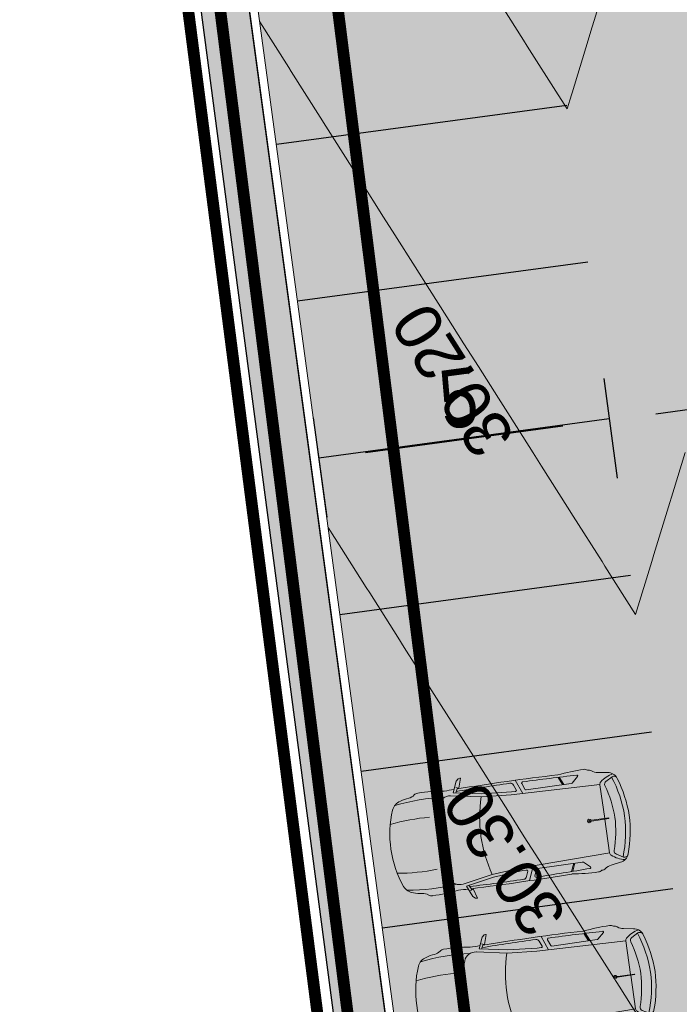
# Model space of a CAD drawing. Header units: metres. Extents: x 737835 to 905050, y 6570742 to 6590316.
# Tile 46 of 256: x 737947 to 737958, y 6590143 to 6590160. Entities that reach past the tile are written whole.
import ezdxf

# ---------------------------------------------------------------- set-up
doc = ezdxf.new("R2010")
doc.units = ezdxf.units.M
doc.header["$LTSCALE"] = 0.5
doc.linetypes.add('CENTER', pattern=[2, 1.25, -0.25, 0.25, -0.25])
doc.linetypes.add('TOOPIIR', pattern=[7, 6, -1])
doc.layers.add('0_PJ_Hoonestusala', color=7, linetype='CENTER')
doc.layers.add('AS_liiv', color=40, linetype='Continuous')
for name, color, linetype, lineweight in [('AS_asfalttee sõiduauto', 9, 'Continuous', 0), ('AS_autod', 7, 'Continuous', 0), ('AS_kattemärgistus', 8, 'Continuous', 9), ('AS_krundipiir', 1, 'Continuous', 30), ('AS_mõõdud', 7, 'Continuous', 0), ('AS_parkimine', 252, 'Continuous', 9), ('AS_töömaapiir RG', 173, 'Continuous', 13), ('AS_äärekivi 10cm', 7, 'Continuous', 13), ('TM-vertikaal', 5, 'Continuous', 35), ('TM-vertikaal-181548', 5, 'Continuous', 35)]:
    doc.layers.add(name, color=color, linetype=linetype, lineweight=lineweight)
doc.styles.add('Style-Arial Narrow', font='ARIALN.TTF')
doc.styles.add('TM_TXT', font='swissl.ttf')
doc.dimstyles.new('ISO-25', dxfattribs={"dimtxt": 2.5, "dimasz": 2.5, "dimexe": 1.25, "dimexo": 0.625, "dimtad": 1, "dimdec": 1, "dimtxsty": 'Standard', "dimcen": 2.5, "dimadec": 0, "dimazin": 0, "dimtfac": 1, "dimtdec": 1, "dimtmove": 0, "dimatfit": 3, "dimfxl": 1, "dimarcsym": 0})

# ---------------------------------------------------------------- blocks, each defined once
blk = doc.blocks.new('VW_1')
at = {"layer": 'AS_autod', "linetype": 'Continuous'}
for p, q in [((1.268, 0.994), (1.309, 1.03)), ((1.346, 1.033), (1.293, 0.869)), ((1.309, 1.03), (1.335, 1.035)), ((1.335, 1.035), (1.346, 1.033)), ((1.189, 0.804), (1.268, 0.994)), ((1.27, 0.877), (1.23, 0.797)), ((1.293, 0.869), (1.243, 0.887)), ((2.267, 0.866), (2.361, 0.624)), ((1.651, 0.668), (1.135, 0.761)), ((1.665, 0.719), (1.189, 0.804)), ((1.665, 0.719), (2.175, 0.679)), ((2.243, 0.678), (2.175, 0.679)), ((2.225, 0.79), (2.26, 0.702)), ((2.369, 0.794), (2.409, 0.69)), ((2.427, 0.678), (3.206, 0.678)), ((2.997, 0.812), (3.056, 0.678)), ((3.017, 0.81), (3.075, 0.678)), ((3.219, 0.683), (3.33, 0.781)), ((3.679, 0.801), (3.846, 0.774)), ((3.796, 0.629), (3.91, 0.693)), ((1.651, 0.668), (2.162, 0.629)), ((3.686, 0.588), (2.162, 0.629)), ((3.686, 0.587), (3.686, 0.005)), ((3.419, 0.007), (3.755, 0.004)), ((3.755, -0.004), (3.755, 0.004)), ((3.419, -0.007), (3.755, -0.004)), ((3.686, -0.587), (3.686, -0.005)), ((1.651, -0.668), (1.135, -0.761)), ((1.651, -0.668), (2.162, -0.629)), ((3.686, -0.588), (2.162, -0.629)), ((2.267, -0.866), (2.361, -0.624)), ((3.796, -0.629), (3.91, -0.693)), ((1.665, -0.719), (1.189, -0.804)), ((1.189, -0.804), (1.268, -0.994)), ((1.27, -0.877), (1.23, -0.797)), ((1.665, -0.719), (2.175, -0.679)), ((2.243, -0.678), (2.175, -0.679)), ((2.225, -0.79), (2.26, -0.702)), ((2.369, -0.794), (2.409, -0.69)), ((2.427, -0.678), (3.206, -0.678)), ((2.997, -0.812), (3.056, -0.678)), ((3.017, -0.81), (3.075, -0.678)), ((3.219, -0.683), (3.33, -0.781)), ((3.679, -0.801), (3.846, -0.774)), ((1.293, -0.869), (1.243, -0.887)), ((1.268, -0.994), (1.309, -1.03)), ((1.346, -1.033), (1.293, -0.869)), ((1.309, -1.03), (1.335, -1.035)), ((1.335, -1.035), (1.346, -1.033))]:
    blk.add_line(p, q, dxfattribs=at)
for centre, radius, start, end in [((0.403, 1.017), 0.197, 275.9895, 308.6871), ((0.585, 0.789), 0.0955, 87.4739, 128.6871), ((0.685, -1.132), 2.018, 79.8258, 92.7114), ((2.019, -39.672), 40.539, 91.1408, 91.3819), ((2.019, -39.672), 40.539, 88.6181, 91.0712), ((3.453, -2.653), 3.537, 90.0603, 97.4025), ((3.453, 0.789), 0.0955, 51.3129, 92.5261), ((3.517, 0.768), 0.0955, 51.3129, 92.5261), ((3.7, 0.996), 0.197, 231.3129, 264.0105), ((0.33, 0.572), 0.225, 104.0371, 157.2006), ((0.67, -2.536), 3.304, 83.8263, 98.7194), ((0.499, 0.098), 0.727, 95.9895, 107.9469), ((1.101, 0.567), 0.197, 79.8299, 158.9468), ((2.019, -39.672), 40.5, 89.7857, 91.1003), ((2.17, 0.769), 0.059, 21.2791, 89.7857), ((2.243, 0.695), 0.0177, 268.4926, 21.2791), ((2.387, 0.801), 0.0197, 89.6118, 201.2791), ((2.105, -40.859), 41.681, 88.3299, 89.6118), ((2.427, 0.697), 0.0197, 201.2791, 270), ((3.206, 0.697), 0.0197, 270, 311.6453), ((3.319, 0.79), 0.0138, 319.5223, 88.2063), ((4.024, 0.266), 0.484, 101.1159, 130.9804), ((3.824, 0.595), 0.18, 18.2803, 83.2196), ((1.86, -0.043), 2.169, 1.135, 19.702), ((3.935, 0.635), 0.0623, 15.1262, 113.3532), ((1.838, 0), 1.838, 158.994, 180), ((2.269, 0.117), 1.449, 158.9468, 184.6441), ((3.873, 0), 2.321, 163.2682, 180), ((3.745, 0.587), 0.059, 130.9804, 180), ((3.825, 0.577), 0.059, 119.294, 197.2942), ((1.822, -0.05), 2.04, 1.3982, 17.3891), ((1.889, -0.047), 2.219, 1.2017, 18.3402), ((0.532, -2.849), 3.304, 86.544, 98.4137), ((1.838, 0), 1.838, 180, 201.006), ((3.873, 0), 2.321, 180, 196.7318), ((3.419, 0), 0.0297, 13.7603, 346.2397), ((3.419, 0), 0.00735, 90, 270), ((1.822, 0.05), 2.04, 342.6109, 358.6018), ((1.86, 0.043), 2.169, 340.298, 358.865), ((1.889, 0.047), 2.219, 341.6598, 358.7983), ((2.269, -0.117), 1.449, 175.3559, 201.0532), ((0.532, 2.849), 3.304, 261.5863, 273.456), ((0.33, -0.572), 0.225, 202.7994, 255.9629), ((1.101, -0.567), 0.197, 201.0532, 280.1701), ((3.745, -0.587), 0.059, 180, 229.0196), ((4.024, -0.266), 0.484, 229.0196, 258.8841), ((3.825, -0.577), 0.059, 162.7058, 240.706), ((3.824, -0.595), 0.18, 276.7804, 341.7197), ((3.935, -0.635), 0.0623, 246.6468, 344.8738), ((0.67, 2.536), 3.304, 261.2806, 276.1737), ((0.499, -0.098), 0.727, 252.0531, 264.0105), ((0.403, -1.017), 0.197, 51.3129, 84.0105), ((2.019, 39.672), 40.5, 268.8997, 270.2143), ((2.17, -0.769), 0.059, 270.2143, 338.7209), ((2.243, -0.695), 0.0177, 338.7209, 91.5074), ((2.387, -0.801), 0.0197, 158.7209, 270.3882), ((2.105, 40.859), 41.681, 270.3882, 271.6701), ((2.427, -0.697), 0.0197, 90, 158.7209), ((3.206, -0.697), 0.0197, 48.3547, 90), ((3.319, -0.79), 0.0138, 271.7937, 40.4777), ((3.7, -0.996), 0.197, 95.9895, 128.6871), ((0.585, -0.789), 0.0955, 231.3129, 272.5261), ((0.685, 1.132), 2.018, 267.2886, 280.1742), ((2.019, 39.672), 40.539, 268.6181, 268.8592), ((2.019, 39.672), 40.539, 268.9288, 271.3819), ((3.453, 2.653), 3.537, 262.5975, 269.9397), ((3.453, -0.789), 0.0955, 267.4739, 308.6871), ((3.517, -0.768), 0.0955, 267.4739, 308.6871)]:
    blk.add_arc(centre, radius, start, end, dxfattribs=at)
blk = doc.blocks.new('*D87')
at = {"layer": 'AS_mõõdud', "color": 0, "lineweight": -2, "transparency": 16777216}
for p, q in [((737956.499, 6590153.55), (737956.729, 6590151.852)), ((737951.544, 6590152.88), (737951.774, 6590151.182)), ((737955.802, 6590152.736), (737952.433, 6590152.28))]:
    blk.add_line(p, q, dxfattribs=at)
at = {"layer": 'AS_mõõdud', "color": 0, "transparency": 16777216}
for points in [[(737955.784, 6590152.868), (737955.82, 6590152.603), (737956.595, 6590152.843)], [(737952.415, 6590152.412), (737952.451, 6590152.148), (737951.64, 6590152.173)]]:
    blk.add_solid(points, dxfattribs=at)
at = {"layer": 'Defpoints', "color": 0, "transparency": 16777216}
for p in [(737956.459, 6590153.848), (737951.504, 6590153.178), (737951.64, 6590152.173)]:
    blk.add_point(p, dxfattribs=at)
at = {"layer": 'AS_mõõdud', "color": 0, "transparency": 16777216, "insert": (737954.023, 6590153.21), "char_height": 1, "attachment_point": 5, "rotation": 7.7015, "style": 'Style-Arial Narrow'}
blk.add_mtext('5', dxfattribs=at)
blk = doc.blocks.new('*D88')
at = {"layer": 'AS_mõõdud', "color": 0, "lineweight": -2, "transparency": 16777216}
for p, q in [((737963.631, 6590153.593), (737963.47, 6590154.781)), ((737956.499, 6590153.55), (737956.729, 6590151.852)), ((737957.388, 6590152.95), (737962.811, 6590153.683))]:
    blk.add_line(p, q, dxfattribs=at)
at = {"layer": 'AS_mõõdud', "color": 0, "transparency": 16777216}
for points in [[(737962.794, 6590153.815), (737962.829, 6590153.551), (737963.604, 6590153.79)], [(737957.37, 6590153.082), (737957.406, 6590152.818), (737956.595, 6590152.843)]]:
    blk.add_solid(points, dxfattribs=at)
at = {"layer": 'Defpoints', "color": 0, "transparency": 16777216}
for p in [(737956.459, 6590153.848), (737963.604, 6590153.79), (737963.671, 6590153.296)]:
    blk.add_point(p, dxfattribs=at)
at = {"layer": 'AS_mõõdud', "color": 0, "transparency": 16777216, "insert": (737959.992, 6590154.11), "char_height": 1, "attachment_point": 5, "rotation": 7.7015, "style": 'Style-Arial Narrow'}
blk.add_mtext('7,1', dxfattribs=at)

msp = doc.modelspace()

# ---------------------------------------------------------------- hatches: boundary and pattern name
at = {"layer": 'AS_asfalttee sõiduauto'}
h = msp.add_hatch(color=256, dxfattribs=at)
h.dxf.hatch_style = 1
edge = h.paths.add_edge_path()
edge.add_line((737976.657, 6590186.647), (737974.206, 6590204.774))
edge.add_line((737974.206, 6590204.774), (737971.042, 6590228.168))
edge.add_arc((737980.952, 6590229.508), 10, 149.5332, 187.7015, ccw=False)
edge.add_line((737972.333, 6590234.578), (737974.994, 6590239.102))
edge.add_line((737974.994, 6590239.102), (737982.251, 6590251.439))
edge.add_line((737982.251, 6590251.439), (737986.154, 6590258.073))
edge.add_line((737986.154, 6590258.073), (737998.829, 6590279.621))
edge.add_line((737998.829, 6590279.621), (738002.005, 6590285.019))
edge.add_line((738002.005, 6590285.019), (738003.21, 6590287.067))
edge.add_arc((737998.9, 6590289.603), 5, 329.5332, 372.6897)
edge.add_line((738003.778, 6590290.701), (738002.542, 6590296.192))
edge.add_arc((738005.956, 6590296.961), 3.5, 125.5782, 192.6897, ccw=False)
edge.add_line((738003.92, 6590299.808), (738000.064, 6590298.515))
edge.add_line((738000.064, 6590298.515), (737994.034, 6590295.997))
edge.add_arc((737994.801, 6590294.15), 2, 12.6917, 112.5408, ccw=False)
edge.add_line((737996.752, 6590294.589), (737997.063, 6590293.209))
edge.add_arc((737988.287, 6590291.231), 8.996, -29.5364, 12.7015, ccw=False)
edge.add_line((737996.114, 6590286.796), (737996.038, 6590286.666))
edge.add_line((737996.038, 6590286.666), (737966.109, 6590235.831))
edge.add_arc((737974.73, 6590230.761), 10.002, 149.5368, 187.698)
edge.add_line((737964.818, 6590229.421), (737971.078, 6590183.13))
edge.add_arc((737970.087, 6590182.996), 1, -82.316, 7.7015, ccw=False)
edge.add_line((737970.221, 6590182.005), (737948.011, 6590179.008))
edge.add_line((737948.011, 6590179.008), (737948.624, 6590174.475))
edge.add_line((737948.624, 6590174.475), (737948.743, 6590173.595))
edge.add_line((737948.743, 6590173.595), (737953.928, 6590135.252))
edge.add_line((737953.928, 6590135.252), (737958.884, 6590135.918))
edge.add_line((737958.884, 6590135.918), (737959.608, 6590130.567))
edge.add_line((737959.608, 6590130.567), (737954.653, 6590129.896))
edge.add_line((737954.653, 6590129.896), (737958.391, 6590102.248))
edge.add_line((737958.391, 6590102.248), (737963.349, 6590102.918))
edge.add_line((737963.349, 6590102.918), (737970.283, 6590103.856))
edge.add_line((737970.283, 6590103.856), (737963.289, 6590154.983))
edge.add_arc((737969.383, 6590155.807), 6.15, 149.5332, 187.7015, ccw=False)
edge.add_line((737964.083, 6590158.925), (737969.398, 6590167.981))
edge.add_line((737969.398, 6590167.981), (737972.464, 6590173.193))
edge.add_line((737972.464, 6590173.193), (737973.954, 6590175.726))
edge.add_line((737973.954, 6590175.726), (737974.721, 6590177.031))
edge.add_arc((737961.792, 6590184.637), 15, 329.5332, 367.7015)
at = {"layer": 'AS_liiv'}
h = msp.add_hatch(dxfattribs=at)
h.set_pattern_fill('AR-CONC', color=8, scale=0.002, angle=90)
h.set_pattern_definition([(140, (0, 0), (0.031878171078, 0.364369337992), [0.0381, -0.4191]), (85, (0, 0), (-0.382113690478, -0.07048684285), [0.03048, -0.33528116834]), (190.4514447, (0.00266, 0.03036), (-0.350235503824, 0.29388249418), [0.0323800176, -0.3561804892]), (136.1842, (-0.1016, 6e-18), (0.084084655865, 0.542158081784), [0.05715, -0.62865]), (186.63555761, (-0.0946, 0.0452), (-0.494852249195, 0.474808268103), [0.04857004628, -0.53427121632]), (81.18415117, (-0.1016, 6e-18), (-0.49485224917, 0.47480826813), [0.04571993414, -0.50291946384]), (111, (-0.0762, 0.0508), (0.204530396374, 0.303228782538), [0.0381, -0.4191]), (56, (-0.0762, 0.0508), (-0.368375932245, 0.123604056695), [0.03048, -0.33528]), (161.451445, (-0.05916, 0.07607), (-0.163845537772, 0.426832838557), [0.0323800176, -0.3561798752]), (127.5, (0, 0), (-0.1691100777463, 0.0061772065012), [0, -0.331216, 0, -0.34036, 0, -0.33655]), (97.5, (0, 0), (-0.200361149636, 0.1336393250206), [0, -0.194056, 0, -0.323596, 0, -0.12827]), (57.5, (-7e-18, -0.11328), (0.0114574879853, 0.2711811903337), [0, -0.127, 0, -0.39624, 0, -0.52578]), (47.5, (-1e-17, -0.16408), (-0.050852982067, 0.296258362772), [0, -0.1651, 0, -0.263144, 0, -0.37338])])
h.paths.add_polyline_path([(737947.637, 6590174.996), (737948.384, 6590175.13), (737958.263, 6590102.079), (737963.369, 6590102.77), (737963.646, 6590100.718), (737960.272, 6590101.443), (737957.265, 6590101.953)])

# ---------------------------------------------------------------- linework, layer by layer
at = {"layer": '0_PJ_Hoonestusala', "linetype": 'CENTER', "lineweight": 30, "ltscale": 5, "const_width": 0.2, "flags": 128}
msp.add_lwpolyline([(738014.127, 6590165.704), (738005.187, 6590232.038), (738004.094, 6590240.65), (737999.675, 6590279.325), (737982.527, 6590250.425), (737984.313, 6590237.278), (737968.33, 6590234.715), (737969.578, 6590226.124), (737976.121, 6590178.894), (737959.74, 6590176.876), (737949.921, 6590175.481), (737951.248, 6590165.523), (737958.999, 6590104.143), (737965.07, 6590104.967), (737966.138, 6590097.241), (737988.082, 6590100.375), (738022.208, 6590105.21)], close=True, dxfattribs=at)
at = {"layer": 'AS_kattemärgistus', "color": 8, "lineweight": 30}
for p, q in [((737955.868, 6590158.215), (737950.914, 6590157.545)), ((737956.23, 6590155.539), (737951.275, 6590154.869)), ((737956.592, 6590152.864), (737951.637, 6590152.193)), ((737956.954, 6590150.188), (737951.999, 6590149.518)), ((737957.316, 6590147.512), (737952.361, 6590146.842)), ((737957.678, 6590144.837), (737952.723, 6590144.167))]:
    msp.add_line(p, q, dxfattribs=at)
at = {"layer": 'AS_krundipiir', "lineweight": 35, "const_width": 0.2, "flags": 128}
msp.add_lwpolyline([(737964.29, 6590096.14), (737963.21, 6590102.72), (737957.31, 6590101.89), (737947.46, 6590179.52), (737970.98, 6590182.75), (737963.91, 6590235.41), (737963.91, 6590235.41), (737983.47, 6590237.87), (737983.47, 6590237.87), (737981.73, 6590250.56), (738006.1, 6590291.99), (738011.53, 6590241.61), (738011.53, 6590241.61), (738011.53, 6590241.61), (738030.01, 6590105.28)], close=True, dxfattribs=at)
at = {"layer": 'AS_liiv', "color": 8}
msp.add_lwpolyline([(737947.637, 6590174.996), (737948.384, 6590175.13), (737958.263, 6590102.079), (737963.369, 6590102.77), (737963.646, 6590100.718), (737960.272, 6590101.443), (737957.265, 6590101.953), (737957.265, 6590101.953), (737957.265, 6590101.953), (737947.637, 6590174.996)], dxfattribs=at)
at = {"layer": 'AS_töömaapiir RG', "linetype": 'TOOPIIR', "lineweight": 30, "const_width": 0.2, "flags": 128}
msp.add_lwpolyline([(737963.822, 6590096.649), (737956.924, 6590101.458), (737956.924, 6590101.458), (737956.924, 6590101.458), (737946.647, 6590181.305), (737967.494, 6590184.124), (737960.647, 6590234.058), (737960.647, 6590234.058), (737960.647, 6590234.058), (737983.565, 6590275.756), (737987.44, 6590292.103), (737984.106, 6590299.793), (737984.106, 6590299.793), (737984.106, 6590299.793), (738003.037, 6590306.809), (738007.15, 6590312.552), (738014.762, 6590313.765), (738016.448, 6590305.611), (738011.392, 6590304.108), (738008.102, 6590295.97), (738008.102, 6590295.97), (738008.102, 6590295.97), (738023.502, 6590174.31), (738026.68, 6590174.859), (738026.68, 6590174.859), (738028.25, 6590164.399), (738024.457, 6590163.834), (738028.273, 6590134.063), (738028.273, 6590134.063), (738031.2, 6590112.604), (738049.63, 6590115.23), (738049.63, 6590115.23), (738050.869, 6590107.474), (738033.897, 6590105.7), (738033.305, 6590106.337), (738033.305, 6590106.337), (738033.305, 6590106.337)], close=True, dxfattribs=at)
at = {"layer": 'AS_äärekivi 10cm'}
msp.add_line((737947.842, 6590179.137), (737958.263, 6590102.079), dxfattribs=at)
for points in [[(737958.243, 6590102.228), (737947.842, 6590179.137), (737970.201, 6590182.154, 0.414303), (737970.929, 6590183.11), (737964.669, 6590229.401, -0.168097), (737965.979, 6590235.907), (737995.909, 6590286.742, 0.19067), (737996.916, 6590293.176), (737996.606, 6590294.556, 0.465507), (737994.092, 6590295.859), (737992.983, 6590295.398)], [(737996.038, 6590286.666), (737966.109, 6590235.831), (737966.109, 6590235.831, 0.168097), (737964.818, 6590229.421), (737964.818, 6590229.421), (737971.078, 6590183.13, -0.414303), (737970.221, 6590182.005), (737948.011, 6590179.008), (737958.391, 6590102.248), (737970.283, 6590103.856), (737963.289, 6590154.983, -0.166469), (737964.077, 6590158.929), (737974.721, 6590177.031, 0.168097), (737976.657, 6590186.647), (737971.042, 6590228.168, -0.168097), (737972.333, 6590234.578), (737974.994, 6590239.102)]]:
    msp.add_lwpolyline(points, format="xyb", dxfattribs=at)
at = {"layer": 'TM-vertikaal-181548', "color": 151, "linetype": 'Continuous', "lineweight": 9, "flags": 128}
for points, elevation in [([(737954.656, 6590160.079), (737955.133, 6590159.326), (737955.196, 6590159.228), (737955.722, 6590158.397), (737955.735, 6590158.376), (737955.877, 6590158.153), (737955.951, 6590158.397), (737955.961, 6590158.429), (737956.235, 6590159.328), (737956.282, 6590159.482), (737956.519, 6590160.258)], 30.1), ([(737950.63, 6590159.641), (737951.124, 6590158.862), (737951.169, 6590158.79), (737951.663, 6590158.011), (737951.758, 6590157.861), (737952.203, 6590157.159), (737952.347, 6590156.931), (737952.742, 6590156.308), (737952.936, 6590156.002), (737953.282, 6590155.457), (737953.526, 6590155.073), (737953.822, 6590154.606), (737954.115, 6590154.143), (737954.361, 6590153.754), (737954.704, 6590153.214), (737954.901, 6590152.903), (737955.293, 6590152.284), (737955.44, 6590152.052), (737955.882, 6590151.355), (737955.98, 6590151.201), (737956.471, 6590150.425), (737956.519, 6590150.349), (737957.044, 6590149.521), (737957.32, 6590150.426), (737957.356, 6590150.545), (737957.604, 6590151.357), (737957.678, 6590151.598), (737957.888, 6590152.287)], 30.2), ([(737951.797, 6590151.01), (737951.797, 6590151.009), (737951.908, 6590150.835), (737951.918, 6590150.819), (737952.447, 6590149.984), (737952.507, 6590149.889), (737952.987, 6590149.132), (737953.096, 6590148.96), (737953.527, 6590148.281), (737953.685, 6590148.03), (737954.066, 6590147.43), (737954.275, 6590147.101), (737954.606, 6590146.578), (737954.864, 6590146.172), (737955.145, 6590145.727), (737955.453, 6590145.242), (737955.685, 6590144.876), (737956.042, 6590144.313), (737956.224, 6590144.025), (737956.631, 6590143.383), (737956.764, 6590143.173), (737957.22, 6590142.454)], 30.3)]:
    msp.add_lwpolyline(points, dxfattribs=dict(at, elevation=elevation))

# ---------------------------------------------------------------- block references
at = {"layer": 'AS_parkimine', "linetype": 'Continuous', "rotation": 8.14487985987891}
for p in [(737952.869, 6590145.512), (737953.31, 6590142.846)]:
    msp.add_blockref('VW_1', p, dxfattribs=at)

# ---------------------------------------------------------------- texts
at = {"layer": 'TM-vertikaal', "color": 151, "linetype": 'Continuous', "lineweight": 35, "char_height": 0.8, "attachment_point": 8, "rotation": 122.368, "style": 'TM_TXT'}
for s, insert in [('30.20', (737954.269, 6590153.74, 30.2)), ('30.30', (737955.151, 6590145.56, 30.3))]:
    msp.add_mtext(s, dxfattribs=dict(at, insert=insert))

# ---------------------------------------------------------------- dimensions: what is measured, and where the dimension line sits
at = {"layer": 'AS_mõõdud'}
dim = msp.add_linear_dim(base=(737963.604, 6590153.79), p1=(737956.459, 6590153.848), p2=(737963.671, 6590153.296), angle=7.7015, dimstyle='ISO-25', override={"dimtxt": 1, "dimasz": 0.8, "dimexe": 1, "dimexo": 0.3, "dimgap": 0.2, "dimtxsty": 'Style-Arial Narrow'}, dxfattribs=at)
dim.commit()
dim.dimension.update_dxf_attribs({"geometry": '*D88', "text_midpoint": (737959.992, 6590154.11)})
dim = msp.add_aligned_dim(p1=(737956.459, 6590153.848), p2=(737951.504, 6590153.178), distance=1.014, dimstyle='ISO-25', override={"dimtxt": 1, "dimasz": 0.8, "dimexe": 1, "dimexo": 0.3, "dimgap": 0.2, "dimtxsty": 'Style-Arial Narrow', "dimtmove": 1}, dxfattribs=at)
dim.commit()
dim.dimension.update_dxf_attribs({"geometry": '*D87', "text_midpoint": (737954.023, 6590153.21)})

doc.saveas('drawing.dxf')
